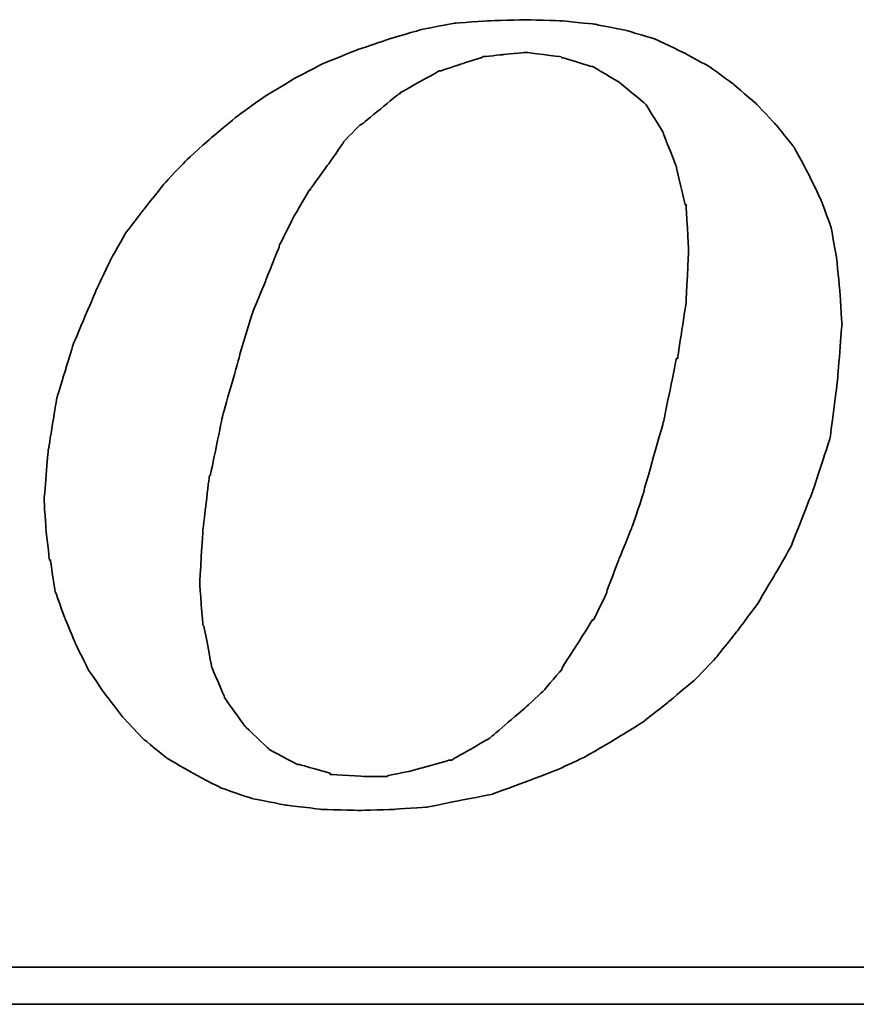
# Model space of a CAD drawing. Header units: millimetres. Extents: x 21 to 336, y 91 to 206.
# Tile 36 of 57: x 272.86 to 275.38, y 127.54 to 130.51. Entities that reach past the tile are written whole.
import ezdxf

# ---------------------------------------------------------------- set-up
doc = ezdxf.new("R2010")
doc.units = ezdxf.units.MM
doc.layers.add('DIM', color=4, linetype='Continuous')
doc.layers.add('layer 1', color=7, linetype='Continuous')

# ---------------------------------------------------------------- blocks, each defined once
blk = doc.blocks.new('TBI MOTION logo(完整正式版)')
at = {"layer": 'layer 1', "color": 22, "lineweight": 35}
for points, knots in [([(-11.34375, -6.98375), (-11.34375, -6.98375), (-10.91375, -7.43875), (-10.91375, -7.43875), (-10.91375, -7.43875), (-10.91375, -7.43875), (-10.38625, -7.87125), (-10.38625, -7.87125), (-10.38625, -7.87125), (-10.38625, -7.87125), (-9.81125, -8.20375), (-9.81125, -8.20375), (-9.81125, -8.20375), (-9.81125, -8.20375), (-9.21125, -8.51875), (-9.21125, -8.51875), (-9.21125, -8.51875), (-9.21125, -8.51875), (-8.51625, -8.75875), (-8.51625, -8.75875), (-8.51625, -8.75875), (-8.51625, -8.75875), (-7.77125, -8.90375), (-7.77125, -8.90375), (-7.77125, -8.90375), (-7.77125, -8.90375), (-6.97875, -8.99875), (-6.97875, -8.99875), (-6.97875, -8.99875), (-6.97875, -8.99875), (-6.14125, -9.02375), (-6.14125, -9.02375), (-6.14125, -9.02375), (-6.14125, -9.02375), (-5.37125, -8.99875), (-5.37125, -8.99875), (-5.37125, -8.99875), (-5.37125, -8.99875), (-4.65375, -8.94875), (-4.65375, -8.94875), (-4.65375, -8.94875), (-4.65375, -8.94875), (-3.93375, -8.80625), (-3.93375, -8.80625), (-3.93375, -8.80625), (-3.93375, -8.80625), (-3.21375, -8.66375), (-3.21375, -8.66375), (-3.21375, -8.66375), (-3.21375, -8.66375), (-2.49375, -8.39875), (-2.49375, -8.39875), (-2.49375, -8.39875), (-2.49375, -8.39875), (-1.79875, -8.13375), (-1.79875, -8.13375), (-1.79875, -8.13375), (-1.79875, -8.13375), (-1.17375, -7.84375), (-1.17375, -7.84375), (-1.17375, -7.84375), (-1.17375, -7.84375), (-0.52375, -7.46375), (-0.52375, -7.46375), (-0.52375, -7.46375), (-0.52375, -7.46375), (0.10124, -7.07875), (0.10124, -7.07875), (0.10124, -7.07875), (0.10124, -7.07875), (0.67625, -6.62375), (0.67625, -6.62375), (0.67625, -6.62375), (0.67625, -6.62375), (1.24874, -6.14375), (1.24874, -6.14375), (1.24874, -6.14375), (1.24874, -6.14375), (1.72874, -5.64125), (1.72874, -5.64125), (1.72874, -5.64125), (1.72874, -5.64125), (2.18624, -5.06375), (2.18624, -5.06375), (2.18624, -5.06375), (2.18624, -5.06375), (2.61625, -4.48874), (2.61625, -4.48874), (2.61625, -4.48874), (2.61625, -4.48874), (3.00125, -3.83874), (3.00125, -3.83874), (3.00125, -3.83874), (3.00125, -3.83874), (3.36124, -3.21374), (3.36124, -3.21374), (3.36124, -3.21374), (3.36124, -3.21374), (3.84374, -1.99125), (3.84374, -1.99125), (3.84374, -1.99125), (3.84374, -1.99125), (4.22625, -0.81875), (4.22625, -0.81875), (4.22625, -0.81875), (4.22625, -0.81875), (4.39125, 0.45624), (4.39125, 0.45624), (4.39125, 0.45624), (4.39125, 0.45624), (4.48874, 1.70124), (4.48874, 1.70124), (4.48874, 1.70124), (4.48874, 1.70124), (4.43874, 2.44625), (4.43874, 2.44625), (4.43874, 2.44625), (4.43874, 2.44625), (4.36874, 3.14125), (4.36874, 3.14125), (4.36874, 3.14125), (4.36874, 3.14125), (4.25125, 3.81125), (4.25125, 3.81125), (4.25125, 3.81125), (4.25125, 3.81125), (4.03124, 4.41125), (4.03124, 4.41125), (4.03124, 4.41125), (4.03124, 4.41125), (3.74374, 5.01125), (3.74374, 5.01125), (3.74374, 5.01125), (3.74374, 5.01125), (3.43124, 5.58875), (3.43124, 5.58875), (3.43124, 5.58875), (3.43124, 5.58875), (3.02625, 6.09125), (3.02625, 6.09125), (3.02625, 6.09125), (3.02625, 6.09125), (2.59374, 6.54875), (2.59374, 6.54875), (2.59374, 6.54875), (2.59374, 6.54875), (2.09124, 6.98125), (2.09124, 6.98125), (2.09124, 6.98125), (2.09124, 6.98125), (1.56124, 7.36625), (1.56124, 7.36625), (1.56124, 7.36625), (1.56124, 7.36625), (0.98624, 7.67625), (0.98624, 7.67625), (0.98624, 7.67625), (0.98624, 7.67625), (0.38624, 7.96375), (0.38624, 7.96375), (0.38624, 7.96375), (0.38624, 7.96375), (-0.25875, 8.15625), (-0.25875, 8.15625), (-0.25875, 8.15625), (-0.25875, 8.15625), (-0.98125, 8.30125), (-0.98125, 8.30125), (-0.98125, 8.30125), (-0.98125, 8.30125), (-1.70124, 8.37125), (-1.70124, 8.37125), (-1.70124, 8.37125), (-1.70124, 8.37125), (-2.49375, 8.39624), (-2.49375, 8.39624), (-2.49375, 8.39624), (-2.49375, 8.39624), (-3.28625, 8.37125), (-3.28625, 8.37125), (-3.28625, 8.37125), (-3.28625, 8.37125), (-4.05125, 8.32125), (-4.05125, 8.32125), (-4.05125, 8.32125), (-4.05125, 8.32125), (-4.77375, 8.18125), (-4.77375, 8.18125), (-4.77375, 8.18125), (-4.77375, 8.18125), (-5.51625, 7.96375), (-5.51625, 7.96375), (-5.51625, 7.96375), (-5.51625, 7.96375), (-6.21125, 7.72625), (-6.21125, 7.72625), (-6.21125, 7.72625), (-6.21125, 7.72625), (-6.92875, 7.43625), (-6.92875, 7.43625), (-6.92875, 7.43625), (-6.92875, 7.43625), (-7.57875, 7.10125), (-7.57875, 7.10125), (-7.57875, 7.10125), (-7.57875, 7.10125), (-8.24875, 6.69125), (-8.24875, 6.69125), (-8.24875, 6.69125), (-8.24875, 6.69125), (-8.84875, 6.26125), (-8.84875, 6.26125), (-8.84875, 6.26125), (-8.84875, 6.26125), (-9.42625, 5.78125), (-9.42625, 5.78125), (-9.42625, 5.78125), (-9.42625, 5.78125), (-9.95375, 5.30125), (-9.95375, 5.30125), (-9.95375, 5.30125), (-9.95375, 5.30125), (-10.43375, 4.79624), (-10.43375, 4.79624), (-10.43375, 4.79624), (-10.43375, 4.79624), (-10.88875, 4.22125), (-10.88875, 4.22125), (-10.88875, 4.22125), (-10.88875, 4.22125), (-11.29875, 3.69375), (-11.29875, 3.69375), (-11.29875, 3.69375), (-11.29875, 3.69375), (-11.63375, 3.09125), (-11.63375, 3.09125), (-11.63375, 3.09125), (-11.63375, 3.09125), (-11.91875, 2.49625), (-11.91875, 2.49625), (-11.91875, 2.49625), (-11.91875, 2.49625), (-12.44875, 1.24625), (-12.44875, 1.24625), (-12.44875, 1.24625), (-12.44875, 1.24625), (-12.80875, 0.06874), (-12.80875, 0.06874), (-12.80875, 0.06874), (-12.80875, 0.06874), (-12.99875, -1.07875), (-12.99875, -1.07875), (-12.99875, -1.07875), (-12.99875, -1.07875), (-13.09375, -2.18375), (-13.09375, -2.18375), (-13.09375, -2.18375), (-13.09375, -2.18375), (-13.04875, -2.85375), (-13.04875, -2.85375), (-13.04875, -2.85375), (-13.04875, -2.85375), (-12.97375, -3.50375), (-12.97375, -3.50375), (-12.97375, -3.50375), (-12.97375, -3.50375), (-12.95375, -3.50375), (-12.95375, -3.50375), (-12.95375, -3.50375), (-12.95375, -3.50375), (-12.85375, -4.17375), (-12.85375, -4.17375), (-12.85375, -4.17375), (-12.85375, -4.17375), (-12.63875, -4.77624), (-12.63875, -4.77624), (-12.63875, -4.77624), (-12.63875, -4.77624), (-12.39875, -5.35125), (-12.39875, -5.35125), (-12.39875, -5.35125), (-12.39875, -5.35125), (-12.11375, -5.92875), (-12.11375, -5.92875), (-12.11375, -5.92875), (-12.11375, -5.92875), (-11.75375, -6.45375), (-11.75375, -6.45375), (-11.75375, -6.45375), (-11.75375, -6.45375), (-11.34375, -6.98375), (-11.34375, -6.98375)], [0, 0, 0, 0, 0.01369863, 0.01369863, 0.01369863, 0.01369864, 0.02739726, 0.02739726, 0.02739726, 0.02739727, 0.04109589, 0.04109589, 0.04109589, 0.0410959, 0.05479452, 0.05479452, 0.05479452, 0.05479453, 0.06849315, 0.06849315, 0.06849315, 0.06849316, 0.08219178, 0.08219178, 0.08219178, 0.08219179, 0.09589041, 0.09589041, 0.09589041, 0.09589042, 0.10958904, 0.10958904, 0.10958904, 0.10958905, 0.12328767, 0.12328767, 0.12328767, 0.12328768, 0.1369863, 0.1369863, 0.1369863, 0.13698631, 0.15068493, 0.15068493, 0.15068493, 0.15068494, 0.16438356, 0.16438356, 0.16438356, 0.16438357, 0.17808219, 0.17808219, 0.17808219, 0.1780822, 0.19178082, 0.19178082, 0.19178082, 0.19178083, 0.20547945, 0.20547945, 0.20547945, 0.20547946, 0.21917808, 0.21917808, 0.21917808, 0.21917809, 0.23287671, 0.23287671, 0.23287671, 0.23287672, 0.24657534, 0.24657534, 0.24657534, 0.24657535, 0.26027397, 0.26027397, 0.26027397, 0.26027398, 0.2739726, 0.2739726, 0.2739726, 0.27397261, 0.28767123, 0.28767123, 0.28767123, 0.28767124, 0.30136986, 0.30136986, 0.30136986, 0.30136987, 0.31506849, 0.31506849, 0.31506849, 0.3150685, 0.32876712, 0.32876712, 0.32876712, 0.32876713, 0.34246575, 0.34246575, 0.34246575, 0.34246576, 0.35616438, 0.35616438, 0.35616438, 0.35616439, 0.36986301, 0.36986301, 0.36986301, 0.36986302, 0.38356164, 0.38356164, 0.38356164, 0.38356165, 0.39726027, 0.39726027, 0.39726027, 0.39726028, 0.4109589, 0.4109589, 0.4109589, 0.41095891, 0.42465753, 0.42465753, 0.42465753, 0.42465754, 0.43835616, 0.43835616, 0.43835616, 0.43835617, 0.45205479, 0.45205479, 0.45205479, 0.4520548, 0.46575342, 0.46575342, 0.46575342, 0.46575343, 0.47945205, 0.47945205, 0.47945205, 0.47945206, 0.49315068, 0.49315068, 0.49315068, 0.49315069, 0.50684932, 0.50684932, 0.50684932, 0.50684933, 0.52054795, 0.52054795, 0.52054795, 0.52054796, 0.53424658, 0.53424658, 0.53424658, 0.53424659, 0.54794521, 0.54794521, 0.54794521, 0.54794522, 0.56164384, 0.56164384, 0.56164384, 0.56164385, 0.57534247, 0.57534247, 0.57534247, 0.57534248, 0.5890411, 0.5890411, 0.5890411, 0.58904111, 0.60273973, 0.60273973, 0.60273973, 0.60273974, 0.61643836, 0.61643836, 0.61643836, 0.61643837, 0.63013699, 0.63013699, 0.63013699, 0.630137, 0.64383562, 0.64383562, 0.64383562, 0.64383563, 0.65753425, 0.65753425, 0.65753425, 0.65753426, 0.67123288, 0.67123288, 0.67123288, 0.67123289, 0.68493151, 0.68493151, 0.68493151, 0.68493152, 0.69863014, 0.69863014, 0.69863014, 0.69863015, 0.71232877, 0.71232877, 0.71232877, 0.71232878, 0.7260274, 0.7260274, 0.7260274, 0.72602741, 0.73972603, 0.73972603, 0.73972603, 0.73972604, 0.75342466, 0.75342466, 0.75342466, 0.75342467, 0.76712329, 0.76712329, 0.76712329, 0.7671233, 0.78082192, 0.78082192, 0.78082192, 0.78082193, 0.79452055, 0.79452055, 0.79452055, 0.79452056, 0.80821918, 0.80821918, 0.80821918, 0.80821919, 0.82191781, 0.82191781, 0.82191781, 0.82191782, 0.83561644, 0.83561644, 0.83561644, 0.83561645, 0.84931507, 0.84931507, 0.84931507, 0.84931508, 0.8630137, 0.8630137, 0.8630137, 0.86301371, 0.87671233, 0.87671233, 0.87671233, 0.87671234, 0.89041096, 0.89041096, 0.89041096, 0.89041097, 0.90410959, 0.90410959, 0.90410959, 0.9041096, 0.91780822, 0.91780822, 0.91780822, 0.91780823, 0.93150685, 0.93150685, 0.93150685, 0.93150686, 0.94520548, 0.94520548, 0.94520548, 0.94520549, 0.95890411, 0.95890411, 0.95890411, 0.95890412, 0.97260274, 0.97260274, 0.97260274, 0.97260275, 0.98630137, 0.98630137, 0.98630137, 0.98630138, 1, 1, 1, 1]), ([(-8.77875, 1.03124), (-8.77875, 1.03124), (-8.51625, 1.89625), (-8.51625, 1.89625), (-8.51625, 1.89625), (-8.51625, 1.89625), (-8.20375, 2.66375), (-8.20375, 2.66375), (-8.20375, 2.66375), (-8.20375, 2.66375), (-7.91625, 3.38125), (-7.91625, 3.38125), (-7.91625, 3.38125), (-7.91625, 3.38125), (-7.91625, 3.40624), (-7.91625, 3.40624), (-7.91625, 3.40624), (-7.91625, 3.40624), (-7.57875, 4.07624), (-7.57875, 4.07624), (-7.57875, 4.07624), (-7.57875, 4.07624), (-7.24375, 4.65125), (-7.24375, 4.65125), (-7.24375, 4.65125), (-7.24375, 4.65125), (-7.21875, 4.65125), (-7.21875, 4.65125), (-7.21875, 4.65125), (-7.21875, 4.65125), (-7.21875, 4.67624), (-7.21875, 4.67624), (-7.21875, 4.67624), (-7.21875, 4.67624), (-6.83625, 5.20375), (-6.83625, 5.20375), (-6.83625, 5.20375), (-6.83625, 5.20375), (-6.49875, 5.68625), (-6.49875, 5.68625), (-6.49875, 5.68625), (-6.49875, 5.68625), (-6.49875, 5.70625), (-6.49875, 5.70625), (-6.49875, 5.70625), (-6.49875, 5.70625), (-6.11625, 6.09125), (-6.11625, 6.09125), (-6.11625, 6.09125), (-6.11625, 6.09125), (-6.09125, 6.09125), (-6.09125, 6.09125), (-6.09125, 6.09125), (-6.09125, 6.09125), (-5.27375, 6.76625), (-5.27375, 6.76625), (-5.27375, 6.76625), (-5.27375, 6.76625), (-5.24875, 6.76625), (-5.24875, 6.76625), (-5.24875, 6.76625), (-5.24875, 6.76625), (-5.24875, 6.78625), (-5.24875, 6.78625), (-5.24875, 6.78625), (-5.24875, 6.78625), (-4.38875, 7.26624), (-4.38875, 7.26624), (-4.38875, 7.26624), (-4.38875, 7.26624), (-4.36125, 7.26624), (-4.36125, 7.26624), (-4.36125, 7.26624), (-4.36125, 7.26624), (-3.93375, 7.41125), (-3.93375, 7.41125), (-3.93375, 7.41125), (-3.93375, 7.41125), (-3.47375, 7.55625), (-3.47375, 7.55625), (-3.47375, 7.55625), (-3.47375, 7.55625), (-3.45375, 7.55625), (-3.45375, 7.55625), (-3.45375, 7.55625), (-3.45375, 7.55625), (-3.42875, 7.58124), (-3.42875, 7.58124), (-3.42875, 7.58124), (-3.42875, 7.58124), (-2.97375, 7.62625), (-2.97375, 7.62625), (-2.97375, 7.62625), (-2.97375, 7.62625), (-2.49375, 7.67625), (-2.49375, 7.67625), (-2.49375, 7.67625), (-2.49375, 7.67625), (-2.46875, 7.67625), (-2.46875, 7.67625), (-2.46875, 7.67625), (-2.46875, 7.67625), (-1.70124, 7.58124), (-1.70124, 7.58124), (-1.70124, 7.58124), (-1.70124, 7.58124), (-1.67875, 7.55625), (-1.67875, 7.55625), (-1.67875, 7.55625), (-1.67875, 7.55625), (-1.65375, 7.55625), (-1.65375, 7.55625), (-1.65375, 7.55625), (-1.65375, 7.55625), (-1.03125, 7.36625), (-1.03125, 7.36625), (-1.03125, 7.36625), (-1.03125, 7.36625), (-1.00625, 7.36625), (-1.00625, 7.36625), (-1.00625, 7.36625), (-1.00625, 7.36625), (-0.43124, 7.02624), (-0.43124, 7.02624), (-0.43124, 7.02624), (-0.43124, 7.02624), (-0.40625, 7.00624), (-0.40625, 7.00624), (-0.40625, 7.00624), (-0.40625, 7.00624), (0.12124, 6.57124), (0.12124, 6.57124), (0.12124, 6.57124), (0.12124, 6.57124), (0.14624, 6.54875), (0.14624, 6.54875), (0.14624, 6.54875), (0.14624, 6.54875), (0.17124, 6.52375), (0.17124, 6.52375), (0.17124, 6.52375), (0.17124, 6.52375), (0.55625, 5.89875), (0.55625, 5.89875), (0.55625, 5.89875), (0.55625, 5.89875), (0.55625, 5.87625), (0.55625, 5.87625), (0.55625, 5.87625), (0.55625, 5.87625), (0.84124, 5.15625), (0.84124, 5.15625), (0.84124, 5.15625), (0.84124, 5.15625), (0.84124, 5.13125), (0.84124, 5.13125), (0.84124, 5.13125), (0.84124, 5.13125), (1.03624, 4.31875), (1.03624, 4.31875), (1.03624, 4.31875), (1.03624, 4.31875), (1.05624, 4.31875), (1.05624, 4.31875), (1.05624, 4.31875), (1.05624, 4.31875), (1.05624, 4.29125), (1.05624, 4.29125), (1.05624, 4.29125), (1.05624, 4.29125), (1.10625, 3.33125), (1.10625, 3.33125), (1.10625, 3.33125), (1.10625, 3.33125), (1.10625, 3.30875), (1.10625, 3.30875), (1.10625, 3.30875), (1.10625, 3.30875), (1.05624, 2.20624), (1.05624, 2.20624), (1.05624, 2.20624), (1.05624, 2.20624), (1.05624, 2.18124), (1.05624, 2.18124), (1.05624, 2.18124), (1.05624, 2.18124), (0.86624, 0.93624), (0.86624, 0.93624), (0.86624, 0.93624), (0.86624, 0.93624), (0.84124, 0.93624), (0.84124, 0.93624), (0.84124, 0.93624), (0.84124, 0.93624), (0.55625, -0.45874), (0.55625, -0.45874), (0.55625, -0.45874), (0.55625, -0.45874), (0.12124, -1.99125), (0.12124, -1.99125), (0.12124, -1.99125), (0.12124, -1.99125), (0.12124, -2.01874), (0.12124, -2.01874), (0.12124, -2.01874), (0.12124, -2.01874), (-0.13874, -2.78375), (-0.13874, -2.78375), (-0.13874, -2.78375), (-0.13874, -2.78375), (-0.43124, -3.50375), (-0.43124, -3.50375), (-0.43124, -3.50375), (-0.43124, -3.50375), (-0.69375, -4.19875), (-0.69375, -4.19875), (-0.69375, -4.19875), (-0.69375, -4.19875), (-0.69375, -4.22375), (-0.69375, -4.22375), (-0.69375, -4.22375), (-0.69375, -4.22375), (-0.98125, -4.82374), (-0.98125, -4.82374), (-0.98125, -4.82374), (-0.98125, -4.82374), (-1.00625, -4.82374), (-1.00625, -4.82374), (-1.00625, -4.82374), (-1.00625, -4.82374), (-1.33875, -5.35125), (-1.33875, -5.35125), (-1.33875, -5.35125), (-1.33875, -5.35125), (-1.67875, -5.87875), (-1.67875, -5.87875), (-1.67875, -5.87875), (-1.67875, -5.87875), (-1.67875, -5.90375), (-1.67875, -5.90375), (-1.67875, -5.90375), (-1.67875, -5.90375), (-2.05875, -6.35875), (-2.05875, -6.35875), (-2.05875, -6.35875), (-2.05875, -6.35875), (-2.08375, -6.38375), (-2.08375, -6.38375), (-2.08375, -6.38375), (-2.08375, -6.38375), (-2.46875, -6.74375), (-2.46875, -6.74375), (-2.46875, -6.74375), (-2.46875, -6.74375), (-3.25875, -7.41625), (-3.25875, -7.41625), (-3.25875, -7.41625), (-3.25875, -7.41625), (-3.28625, -7.43875), (-3.28625, -7.43875), (-3.28625, -7.43875), (-3.28625, -7.43875), (-4.12375, -7.91875), (-4.12375, -7.91875), (-4.12375, -7.91875), (-4.12375, -7.91875), (-4.14875, -7.91875), (-4.14875, -7.91875), (-4.14875, -7.91875), (-4.14875, -7.91875), (-4.17125, -7.91875), (-4.17125, -7.91875), (-4.17125, -7.91875), (-4.17125, -7.91875), (-5.03375, -8.15875), (-5.03375, -8.15875), (-5.03375, -8.15875), (-5.03375, -8.15875), (-5.51625, -8.25625), (-5.51625, -8.25625), (-5.51625, -8.25625), (-5.51625, -8.25625), (-5.54125, -8.27875), (-5.54125, -8.27875), (-5.54125, -8.27875), (-5.54125, -8.27875), (-5.56375, -8.27875), (-5.56375, -8.27875), (-5.56375, -8.27875), (-5.56375, -8.27875), (-5.99625, -8.27875), (-5.99625, -8.27875), (-5.99625, -8.27875), (-5.99625, -8.27875), (-6.76375, -8.23125), (-6.76375, -8.23125), (-6.76375, -8.23125), (-6.76375, -8.23125), (-6.78875, -8.23125), (-6.78875, -8.23125), (-6.78875, -8.23125), (-6.78875, -8.23125), (-6.78875, -8.20375), (-6.78875, -8.20375), (-6.78875, -8.20375), (-6.78875, -8.20375), (-7.45875, -8.01375), (-7.45875, -8.01375), (-7.45875, -8.01375), (-7.45875, -8.01375), (-7.48375, -8.01375), (-7.48375, -8.01375), (-7.48375, -8.01375), (-7.48375, -8.01375), (-7.50875, -8.01375), (-7.50875, -8.01375), (-7.50875, -8.01375), (-7.50875, -8.01375), (-8.13125, -7.67875), (-8.13125, -7.67875), (-8.13125, -7.67875), (-8.13125, -7.67875), (-8.15625, -7.65375), (-8.15625, -7.65375), (-8.15625, -7.65375), (-8.15625, -7.65375), (-8.65875, -7.17375), (-8.65875, -7.17375), (-8.65875, -7.17375), (-8.65875, -7.17375), (-8.68375, -7.14875), (-8.68375, -7.14875), (-8.68375, -7.14875), (-8.68375, -7.14875), (-9.08875, -6.57375), (-9.08875, -6.57375), (-9.08875, -6.57375), (-9.08875, -6.57375), (-9.11375, -6.54875), (-9.11375, -6.54875), (-9.11375, -6.54875), (-9.11375, -6.54875), (-9.11375, -6.52875), (-9.11375, -6.52875), (-9.11375, -6.52875), (-9.11375, -6.52875), (-9.40375, -5.85375), (-9.40375, -5.85375), (-9.40375, -5.85375), (-9.40375, -5.85375), (-9.40375, -5.82875), (-9.40375, -5.82875), (-9.40375, -5.82875), (-9.40375, -5.82875), (-9.56875, -4.96875), (-9.56875, -4.96875), (-9.56875, -4.96875), (-9.56875, -4.96875), (-9.59375, -4.94375), (-9.59375, -4.94375), (-9.59375, -4.94375), (-9.59375, -4.94375), (-9.66375, -4.03375), (-9.66375, -4.03375), (-9.66375, -4.03375), (-9.66375, -4.03375), (-9.66375, -4.00875), (-9.66375, -4.00875), (-9.66375, -4.00875), (-9.66375, -4.00875), (-9.59375, -2.85375), (-9.59375, -2.85375), (-9.59375, -2.85375), (-9.59375, -2.85375), (-9.45125, -1.65875), (-9.45125, -1.65875), (-9.45125, -1.65875), (-9.45125, -1.65875), (-9.42625, -1.63375), (-9.42625, -1.63375), (-9.42625, -1.63375), (-9.42625, -1.63375), (-9.16125, -0.33875), (-9.16125, -0.33875), (-9.16125, -0.33875), (-9.16125, -0.33875), (-8.77875, 1.00624), (-8.77875, 1.00624), (-8.77875, 1.00624), (-8.77875, 1.00624), (-8.77875, 1.03124), (-8.77875, 1.03124)], [0, 0, 0, 0, 0.01020408, 0.01020408, 0.01020408, 0.01020409, 0.02040816, 0.02040816, 0.02040816, 0.02040817, 0.03061224, 0.03061224, 0.03061224, 0.03061225, 0.04081633, 0.04081633, 0.04081633, 0.04081634, 0.05102041, 0.05102041, 0.05102041, 0.05102042, 0.06122449, 0.06122449, 0.06122449, 0.0612245, 0.07142857, 0.07142857, 0.07142857, 0.07142858, 0.08163265, 0.08163265, 0.08163265, 0.08163266, 0.09183673, 0.09183673, 0.09183673, 0.09183674, 0.10204082, 0.10204082, 0.10204082, 0.10204083, 0.1122449, 0.1122449, 0.1122449, 0.11224491, 0.12244898, 0.12244898, 0.12244898, 0.12244899, 0.13265306, 0.13265306, 0.13265306, 0.13265307, 0.14285714, 0.14285714, 0.14285714, 0.14285715, 0.15306122, 0.15306122, 0.15306122, 0.15306123, 0.16326531, 0.16326531, 0.16326531, 0.16326532, 0.17346939, 0.17346939, 0.17346939, 0.1734694, 0.18367347, 0.18367347, 0.18367347, 0.18367348, 0.19387755, 0.19387755, 0.19387755, 0.19387756, 0.20408163, 0.20408163, 0.20408163, 0.20408164, 0.21428571, 0.21428571, 0.21428571, 0.21428572, 0.2244898, 0.2244898, 0.2244898, 0.22448981, 0.23469388, 0.23469388, 0.23469388, 0.23469389, 0.24489796, 0.24489796, 0.24489796, 0.24489797, 0.25510204, 0.25510204, 0.25510204, 0.25510205, 0.26530612, 0.26530612, 0.26530612, 0.26530613, 0.2755102, 0.2755102, 0.2755102, 0.27551021, 0.28571429, 0.28571429, 0.28571429, 0.2857143, 0.29591837, 0.29591837, 0.29591837, 0.29591838, 0.30612245, 0.30612245, 0.30612245, 0.30612246, 0.31632653, 0.31632653, 0.31632653, 0.31632654, 0.32653061, 0.32653061, 0.32653061, 0.32653062, 0.33673469, 0.33673469, 0.33673469, 0.3367347, 0.34693878, 0.34693878, 0.34693878, 0.34693879, 0.35714286, 0.35714286, 0.35714286, 0.35714287, 0.36734694, 0.36734694, 0.36734694, 0.36734695, 0.37755102, 0.37755102, 0.37755102, 0.37755103, 0.3877551, 0.3877551, 0.3877551, 0.38775511, 0.39795918, 0.39795918, 0.39795918, 0.39795919, 0.40816327, 0.40816327, 0.40816327, 0.40816328, 0.41836735, 0.41836735, 0.41836735, 0.41836736, 0.42857143, 0.42857143, 0.42857143, 0.42857144, 0.43877551, 0.43877551, 0.43877551, 0.43877552, 0.44897959, 0.44897959, 0.44897959, 0.4489796, 0.45918367, 0.45918367, 0.45918367, 0.45918368, 0.46938776, 0.46938776, 0.46938776, 0.46938777, 0.47959184, 0.47959184, 0.47959184, 0.47959185, 0.48979592, 0.48979592, 0.48979592, 0.48979593, 0.5, 0.5, 0.5, 0.50000001, 0.51020408, 0.51020408, 0.51020408, 0.51020409, 0.52040816, 0.52040816, 0.52040816, 0.52040817, 0.53061224, 0.53061224, 0.53061224, 0.53061225, 0.54081633, 0.54081633, 0.54081633, 0.54081634, 0.55102041, 0.55102041, 0.55102041, 0.55102042, 0.56122449, 0.56122449, 0.56122449, 0.5612245, 0.57142857, 0.57142857, 0.57142857, 0.57142858, 0.58163265, 0.58163265, 0.58163265, 0.58163266, 0.59183673, 0.59183673, 0.59183673, 0.59183674, 0.60204082, 0.60204082, 0.60204082, 0.60204083, 0.6122449, 0.6122449, 0.6122449, 0.61224491, 0.62244898, 0.62244898, 0.62244898, 0.62244899, 0.63265306, 0.63265306, 0.63265306, 0.63265307, 0.64285714, 0.64285714, 0.64285714, 0.64285715, 0.65306122, 0.65306122, 0.65306122, 0.65306123, 0.66326531, 0.66326531, 0.66326531, 0.66326532, 0.67346939, 0.67346939, 0.67346939, 0.6734694, 0.68367347, 0.68367347, 0.68367347, 0.68367348, 0.69387755, 0.69387755, 0.69387755, 0.69387756, 0.70408163, 0.70408163, 0.70408163, 0.70408164, 0.71428571, 0.71428571, 0.71428571, 0.71428572, 0.7244898, 0.7244898, 0.7244898, 0.72448981, 0.73469388, 0.73469388, 0.73469388, 0.73469389, 0.74489796, 0.74489796, 0.74489796, 0.74489797, 0.75510204, 0.75510204, 0.75510204, 0.75510205, 0.76530612, 0.76530612, 0.76530612, 0.76530613, 0.7755102, 0.7755102, 0.7755102, 0.77551021, 0.78571429, 0.78571429, 0.78571429, 0.7857143, 0.79591837, 0.79591837, 0.79591837, 0.79591838, 0.80612245, 0.80612245, 0.80612245, 0.80612246, 0.81632653, 0.81632653, 0.81632653, 0.81632654, 0.82653061, 0.82653061, 0.82653061, 0.82653062, 0.83673469, 0.83673469, 0.83673469, 0.8367347, 0.84693878, 0.84693878, 0.84693878, 0.84693879, 0.85714286, 0.85714286, 0.85714286, 0.85714287, 0.86734694, 0.86734694, 0.86734694, 0.86734695, 0.87755102, 0.87755102, 0.87755102, 0.87755103, 0.8877551, 0.8877551, 0.8877551, 0.88775511, 0.89795918, 0.89795918, 0.89795918, 0.89795919, 0.90816327, 0.90816327, 0.90816327, 0.90816328, 0.91836735, 0.91836735, 0.91836735, 0.91836736, 0.92857143, 0.92857143, 0.92857143, 0.92857144, 0.93877551, 0.93877551, 0.93877551, 0.93877552, 0.94897959, 0.94897959, 0.94897959, 0.9489796, 0.95918367, 0.95918367, 0.95918367, 0.95918368, 0.96938776, 0.96938776, 0.96938776, 0.96938777, 0.97959184, 0.97959184, 0.97959184, 0.97959185, 0.98979592, 0.98979592, 0.98979592, 0.98979593, 1, 1, 1, 1]), ([(75.90875, -9.47875), (75.90875, -9.47875), (75.90875, -12.28625), (75.90875, -12.28625), (75.90875, -12.28625), (75.90875, -12.28625), (75.90875, -12.47875), (75.90875, -12.47875), (75.90875, -12.47875), (75.90875, -12.47875), (75.71625, -12.47875), (75.71625, -12.47875), (75.71625, -12.47875), (75.71625, -12.47875), (-88.32875, -12.47875), (-88.32875, -12.47875), (-88.32875, -12.47875), (-88.32875, -12.47875), (-88.32875, -13.29375), (-88.32875, -13.29375), (-88.32875, -13.29375), (-88.32875, -13.29375), (82.89125, -13.29375), (82.89125, -13.29375), (82.89125, -13.29375), (82.89125, -13.29375), (75.90875, -9.47875), (75.90875, -9.47875)], [0, 0, 0, 0, 0.14285714, 0.14285714, 0.14285714, 0.14285715, 0.28571429, 0.28571429, 0.28571429, 0.2857143, 0.42857143, 0.42857143, 0.42857143, 0.42857144, 0.57142857, 0.57142857, 0.57142857, 0.57142858, 0.71428571, 0.71428571, 0.71428571, 0.71428572, 0.85714286, 0.85714286, 0.85714286, 0.85714287, 1, 1, 1, 1])]:
    blk.add_open_spline(points, degree=3, knots=knots, dxfattribs=at)

msp = doc.modelspace()

# ---------------------------------------------------------------- block references
at = {"layer": 'DIM', "color": 7, "xscale": 0.1368257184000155, "yscale": 0.1368257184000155, "zscale": 0.1368257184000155}
msp.add_blockref('TBI MOTION logo(完整正式版)', (274.7217, 129.3638), dxfattribs=at)

doc.saveas('drawing.dxf')
